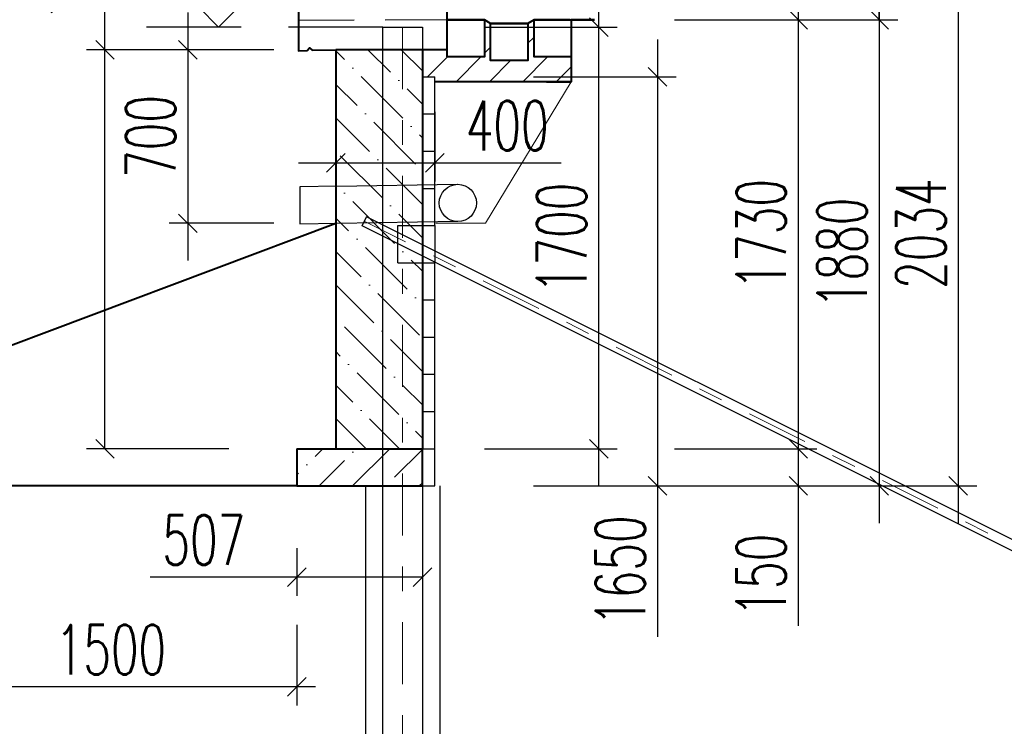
# Model space of a CAD drawing. Header units: metres. Extents: x -912764 to -454925, y -2226138 to -1112338.
# Tile 200 of 256: x -456308 to -456304, y -1112958 to -1112955. Entities that reach past the tile are written whole.
import ezdxf

# ---------------------------------------------------------------- set-up
doc = ezdxf.new("R2010")
doc.units = ezdxf.units.M
for name, pattern in [('DASHDOT', [1, 0.5, -0.25, 0, -0.25]), ('DASHED2', [0.375, 0.25, -0.125]), ('SOLID', [0]), ('ČÁRKOVANÁ', [19.05, 12.7, -6.35]), ('ČÁRKOVANÁX2', [38.1, 25.4, -12.7])]:
    doc.linetypes.add(name, pattern=pattern)
for name, color, linetype in [('!řezy tenká', 1, 'Continuous'), ('C3D_ZPR', 7, 'Continuous'), ('OZ', 3, 'Continuous')]:
    doc.layers.add(name, color=color, linetype=linetype)
for name, color, linetype, lineweight in [('_NOVÝ STAV', 1, 'Continuous', 30), ('_NOVÝ STAV - POPISKY KATASTR', 7, 'Continuous', 30), ('_VYTYČOVACÍ BODY', 200, 'Continuous', 0)]:
    doc.layers.add(name, color=color, linetype=linetype, lineweight=lineweight)
doc.layers.add('PDF2_13', color=140, linetype='Continuous', true_color=0x00bfff)
doc.layers.add('PDF_OZ', color=140, linetype='Continuous', true_color=0x00bfff)
doc.styles.add('StandardUzky', font='simplex.shx', dxfattribs={"width": 0.65})
doc.styles.add('znacky', font='arial.ttf')
doc.dimstyles.new('1000', dxfattribs={"dimscale": 0.5, "dimtxt": 1, "dimasz": 0.6, "dimexe": 0.3, "dimexo": 0.5, "dimgap": 0.5, "dimtad": 1, "dimzin": 1, "dimdsep": 46, "dimtxsty": 'znacky', "dimblk": 'OBLIQUE', "dimcen": 1, "dimdle": 0.3, "dimclrd": 256, "dimclre": 256, "dimclrt": 256, "dimadec": 3, "dimazin": 0, "dimtfac": 1, "dimtmove": 0, "dimatfit": 3, "dimldrblk": 'OBLIQUE', "dimfxl": 1, "dimlwd": -1, "dimlwe": -1, "dimarcsym": 0})

# ---------------------------------------------------------------- blocks, each defined once
blk = doc.blocks.new('_Oblique')
at = {"color": 0, "linetype": 'ByBlock', "lineweight": -2}
blk.add_line((-0.5, -0.5), (0.5, 0.5), dxfattribs=at)
blk = doc.blocks.new('*D337')
at = {"layer": 'C3D_ZPR', "color": 1, "transparency": 16777216}
for p, q in [((0.611, -1.8799), (0.611, 0.12)), ((0.15, -0.03), (0.686, -0.03)), ((0.15, -1.7299), (0.686, -1.7299))]:
    blk.add_line(p, q, dxfattribs=at)
at = {"layer": 'Defpoints', "color": 0, "lineweight": 50, "transparency": 16777216}
for p in [(-0.1, -0.03), (0.611, -0.03), (-0.1, -1.7299)]:
    blk.add_point(p, dxfattribs=at)
at = {"layer": 'C3D_ZPR', "color": 1, "transparency": 16777216, "xscale": 0.075, "yscale": 0.075, "zscale": 0.075}
for p, rotation in [((0.611, -0.03), 90), ((0.611, -1.7299), 270)]:
    blk.add_blockref('_Oblique', p, dxfattribs=dict(at, rotation=rotation))
at = {"layer": 'C3D_ZPR', "color": 1, "transparency": 16777216, "insert": (0.461, -0.88), "char_height": 0.2, "attachment_point": 5, "rotation": 90, "style": 'StandardUzky'}
blk.add_mtext('1700', dxfattribs=at)
blk = doc.blocks.new('*D989')
at = {"layer": 'C3D_ZPR', "color": 1, "transparency": 16777216}
for p, q in [((0.848, -0.0799), (0.848, -1.8799)), ((0.348, -0.2299), (0.923, -0.2299)), ((0.348, -1.8799), (0.923, -1.8799)), ((0.848, -1.8799), (0.848, -2.4883))]:
    blk.add_line(p, q, dxfattribs=at)
at = {"layer": 'Defpoints', "color": 0, "transparency": 16777216}
for p in [(-2.46, -0.2299), (-0.1, -1.8799), (0.848, -1.8799)]:
    blk.add_point(p, dxfattribs=at)
at = {"layer": 'C3D_ZPR', "color": 1, "transparency": 16777216, "xscale": 0.075, "yscale": 0.075, "zscale": 0.075}
for p, rotation in [((0.848, -0.2299), 90), ((0.848, -1.8799), 270)]:
    blk.add_blockref('_Oblique', p, dxfattribs=dict(at, rotation=rotation))
at = {"layer": 'C3D_ZPR', "color": 1, "transparency": 16777216, "insert": (0.698, -2.2216), "char_height": 0.2, "attachment_point": 5, "rotation": 90, "style": 'StandardUzky'}
blk.add_mtext('1650', dxfattribs=at)
blk = doc.blocks.new('*D339')
at = {"layer": 'C3D_ZPR', "color": 1, "transparency": 16777216}
for p, q in [((1.7427, 0.1542), (1.7427, 0.7246)), ((1.7427, 0), (1.7427, 0.3042)), ((1.2427, 0.1542), (1.8177, 0.1542)), ((1.2427, 0), (1.8177, 0))]:
    blk.add_line(p, q, dxfattribs=at)
at = {"layer": 'Defpoints', "color": 0, "lineweight": 50, "transparency": 16777216}
for p in [(-0.0296, 0.1542), (0, 0), (1.7427, 0)]:
    blk.add_point(p, dxfattribs=at)
at = {"layer": 'C3D_ZPR', "color": 1, "transparency": 16777216, "xscale": 0.075, "yscale": 0.075, "zscale": 0.075}
for p, rotation in [((1.7427, 0.1542), 90), ((1.7427, 0), 270)]:
    blk.add_blockref('_Oblique', p, dxfattribs=dict(at, rotation=rotation))
at = {"layer": 'C3D_ZPR', "color": 1, "transparency": 16777216, "insert": (1.5927, 0.5167), "char_height": 0.2, "attachment_point": 5, "rotation": 90, "style": 'StandardUzky'}
blk.add_mtext('154', dxfattribs=at)
blk = doc.blocks.new('*D991')
at = {"layer": 'C3D_ZPR', "color": 1, "transparency": 16777216}
for p, q in [((1.4161, -1.5799), (1.4161, -1.8799)), ((0.9161, -1.7299), (1.4911, -1.7299)), ((0.9161, -1.8799), (1.4911, -1.8799)), ((1.4161, -1.8799), (1.4161, -2.4447))]:
    blk.add_line(p, q, dxfattribs=at)
at = {"layer": 'Defpoints', "color": 0, "transparency": 16777216}
for p in [(-0.6068, -1.7299), (-0.6068, -1.8799), (1.4161, -1.8799)]:
    blk.add_point(p, dxfattribs=at)
at = {"layer": 'C3D_ZPR', "color": 1, "transparency": 16777216, "xscale": 0.075, "yscale": 0.075, "zscale": 0.075}
for p, rotation in [((1.4161, -1.7299), 90), ((1.4161, -1.8799), 270)]:
    blk.add_blockref('_Oblique', p, dxfattribs=dict(at, rotation=rotation))
at = {"layer": 'C3D_ZPR', "color": 1, "transparency": 16777216, "insert": (1.2661, -2.2399), "char_height": 0.2, "attachment_point": 5, "rotation": 90, "style": 'StandardUzky'}
blk.add_mtext('150', dxfattribs=at)
blk = doc.blocks.new('*D992')
at = {"layer": 'C3D_ZPR', "color": 1, "transparency": 16777216}
for p, q in [((-0.4496, -0.371), (-0.4496, -0.6524)), ((-0.05, -0.371), (-0.05, -0.6524)), ((-0.5996, -0.5774), (-0.05, -0.5774)), ((-0.05, -0.5774), (0.4593, -0.5774))]:
    blk.add_line(p, q, dxfattribs=at)
at = {"layer": 'Defpoints', "color": 0, "transparency": 16777216}
for p in [(-0.4496, -0.121), (-0.05, -0.121), (-0.05, -0.5774)]:
    blk.add_point(p, dxfattribs=at)
at = {"layer": 'C3D_ZPR', "color": 1, "transparency": 16777216, "xscale": 0.075, "yscale": 0.075, "zscale": 0.075, "rotation": 180}
blk.add_blockref('_Oblique', (-0.4496, -0.5774), dxfattribs=at)
at = {"layer": 'C3D_ZPR', "color": 1, "transparency": 16777216, "xscale": 0.075, "yscale": 0.075, "zscale": 0.075}
blk.add_blockref('_Oblique', (-0.05, -0.5774), dxfattribs=at)
at = {"layer": 'C3D_ZPR', "color": 1, "transparency": 16777216, "insert": (0.2421, -0.4274), "char_height": 0.2, "attachment_point": 5, "style": 'StandardUzky'}
blk.add_mtext('400', dxfattribs=at)
blk = doc.blocks.new('*D993')
at = {"layer": 'C3D_ZPR', "color": 1, "transparency": 16777216}
for p, q in [((1.7427, 0.15), (1.7427, -2.0299)), ((1.2427, 0), (1.8177, 0)), ((1.2427, -1.8799), (1.8177, -1.8799))]:
    blk.add_line(p, q, dxfattribs=at)
at = {"layer": 'Defpoints', "color": 0, "transparency": 16777216}
for p in [(0, 0), (-0.1, -1.8799), (1.7427, -1.8799)]:
    blk.add_point(p, dxfattribs=at)
at = {"layer": 'C3D_ZPR', "color": 1, "transparency": 16777216, "xscale": 0.075, "yscale": 0.075, "zscale": 0.075}
for p, rotation in [((1.7427, 0), 90), ((1.7427, -1.8799), 270)]:
    blk.add_blockref('_Oblique', p, dxfattribs=dict(at, rotation=rotation))
at = {"layer": 'C3D_ZPR', "color": 1, "transparency": 16777216, "insert": (1.5927, -0.94), "char_height": 0.2, "attachment_point": 5, "rotation": 90, "style": 'StandardUzky'}
blk.add_mtext('1880', dxfattribs=at)
blk = doc.blocks.new('*D336')
at = {"layer": 'C3D_ZPR', "color": 1, "transparency": 16777216}
for p, q in [((1.4161, 0.15), (1.4161, -1.8799)), ((0.9161, 0), (1.4911, 0)), ((0.9161, -1.7299), (1.4911, -1.7299))]:
    blk.add_line(p, q, dxfattribs=at)
at = {"layer": 'Defpoints', "color": 0, "lineweight": 50, "transparency": 16777216}
for p in [(0, 0), (-0.1, -1.7299), (1.4161, -1.7299)]:
    blk.add_point(p, dxfattribs=at)
at = {"layer": 'C3D_ZPR', "color": 1, "transparency": 16777216, "xscale": 0.075, "yscale": 0.075, "zscale": 0.075}
for p, rotation in [((1.4161, 0), 90), ((1.4161, -1.7299), 270)]:
    blk.add_blockref('_Oblique', p, dxfattribs=dict(at, rotation=rotation))
at = {"layer": 'C3D_ZPR', "color": 1, "transparency": 16777216, "insert": (1.2661, -0.865), "char_height": 0.2, "attachment_point": 5, "rotation": 90, "style": 'StandardUzky'}
blk.add_mtext('1730', dxfattribs=at)
blk = doc.blocks.new('*D994')
at = {"layer": 'C3D_ZPR', "color": 1, "transparency": 16777216}
for p, q in [((-0.6068, -2.1316), (-0.6068, -2.3233)), ((-0.1, -2.1316), (-0.1, -2.3233)), ((-0.6068, -2.2483), (-1.1989, -2.2483)), ((-0.1, -2.2483), (-0.7568, -2.2483))]:
    blk.add_line(p, q, dxfattribs=at)
at = {"layer": 'Defpoints', "color": 0, "transparency": 16777216}
for p in [(-0.6068, -1.8816), (-0.1, -1.8816), (-0.1, -2.2483)]:
    blk.add_point(p, dxfattribs=at)
at = {"layer": 'C3D_ZPR', "color": 1, "transparency": 16777216, "xscale": 0.075, "yscale": 0.075, "zscale": 0.075, "rotation": 180}
blk.add_blockref('_Oblique', (-0.6068, -2.2483), dxfattribs=at)
at = {"layer": 'C3D_ZPR', "color": 1, "transparency": 16777216, "xscale": 0.075, "yscale": 0.075, "zscale": 0.075}
blk.add_blockref('_Oblique', (-0.1, -2.2483), dxfattribs=at)
at = {"layer": 'C3D_ZPR', "color": 1, "transparency": 16777216, "insert": (-0.9818, -2.0983), "char_height": 0.2, "attachment_point": 5, "style": 'StandardUzky'}
blk.add_mtext('507', dxfattribs=at)
blk = doc.blocks.new('*D405')
at = {"layer": 'C3D_ZPR', "color": 1, "transparency": 16777216}
for p, q in [((-1.0466, 0.029), (-1.0466, -0.971)), ((-0.6996, -0.121), (-1.1216, -0.121)), ((-0.6996, -0.821), (-1.1216, -0.821))]:
    blk.add_line(p, q, dxfattribs=at)
at = {"layer": 'Defpoints', "color": 0, "transparency": 16777216}
for p in [(-0.4496, -0.121), (-1.0466, -0.821), (-0.4496, -0.821)]:
    blk.add_point(p, dxfattribs=at)
at = {"layer": 'C3D_ZPR', "color": 1, "transparency": 16777216, "xscale": 0.075, "yscale": 0.075, "zscale": 0.075}
for p, rotation in [((-1.0466, -0.121), 90), ((-1.0466, -0.821), 270)]:
    blk.add_blockref('_Oblique', p, dxfattribs=dict(at, rotation=rotation))
at = {"layer": 'C3D_ZPR', "color": 1, "transparency": 16777216, "insert": (-1.1966, -0.471), "char_height": 0.2, "attachment_point": 5, "rotation": 90, "style": 'StandardUzky'}
blk.add_mtext('700', dxfattribs=at)
blk = doc.blocks.new('*D338')
at = {"layer": 'C3D_ZPR', "color": 1, "transparency": 16777216}
for p, q in [((2.0611, 0.3042), (2.0611, -2.0299)), ((1.5611, 0.1542), (2.1361, 0.1542)), ((1.5611, -1.8799), (2.1361, -1.8799))]:
    blk.add_line(p, q, dxfattribs=at)
at = {"layer": 'Defpoints', "color": 0, "lineweight": 50, "transparency": 16777216}
for p in [(-0.0296, 0.1542), (-0.05, -1.8799), (2.0611, -1.8799)]:
    blk.add_point(p, dxfattribs=at)
at = {"layer": 'C3D_ZPR', "color": 1, "transparency": 16777216, "xscale": 0.075, "yscale": 0.075, "zscale": 0.075}
for p, rotation in [((2.0611, 0.1542), 90), ((2.0611, -1.8799), 270)]:
    blk.add_blockref('_Oblique', p, dxfattribs=dict(at, rotation=rotation))
at = {"layer": 'C3D_ZPR', "color": 1, "transparency": 16777216, "insert": (1.9111, -0.8629), "char_height": 0.2, "attachment_point": 5, "rotation": 90, "style": 'StandardUzky'}
blk.add_mtext('2034', dxfattribs=at)
blk = doc.blocks.new('*D404')
at = {"layer": 'C3D_ZPR', "color": 1, "transparency": 16777216}
for p, q in [((-1.3806, -0.121), (-1.3806, 0.4826)), ((-1.3806, -1.7299), (-1.3806, 0.029)), ((-0.8806, -0.121), (-1.4556, -0.121)), ((-0.8806, -1.7299), (-1.4556, -1.7299))]:
    blk.add_line(p, q, dxfattribs=at)
at = {"layer": 'Defpoints', "color": 0, "transparency": 16777216}
for p in [(-0.45, -0.121), (-1.3806, -1.7299), (-0.4496, -1.7299)]:
    blk.add_point(p, dxfattribs=at)
at = {"layer": 'C3D_ZPR', "color": 1, "transparency": 16777216, "xscale": 0.075, "yscale": 0.075, "zscale": 0.075}
for p, rotation in [((-1.3806, -0.121), 90), ((-1.3806, -1.7299), 270)]:
    blk.add_blockref('_Oblique', p, dxfattribs=dict(at, rotation=rotation))
at = {"layer": 'C3D_ZPR', "color": 1, "transparency": 16777216, "insert": (-1.5306, 0.2191), "char_height": 0.2, "attachment_point": 5, "rotation": 90, "style": 'StandardUzky'}
blk.add_mtext('1609', dxfattribs=at)
blk = doc.blocks.new('A$Cac58f5a3')
at = {"layer": '_NOVÝ STAV', "lineweight": 15}
for p in [(0, 0), (-0.5457, -0.571)]:
    blk.add_line(p, (-0.3461, -0.571), dxfattribs=at)
at = {"layer": '_NOVÝ STAV'}
for p, q in [((-0.9453, -0.4214), (-1.0953, -0.4238)), ((-1.0953, -0.4238), (-1.0953, -0.5738)), ((-1.0953, -0.5738), (-0.9453, -0.571))]:
    blk.add_line(p, q, dxfattribs=at)
at = {"layer": '_NOVÝ STAV', "linetype": 'ČÁRKOVANÁ', "lineweight": -3, "ltscale": 0.05, "flags": 128}
for points in [[(-0.9453, -0.4214), (-0.4596, -0.4138)], [(-0.4572, -0.5638), (-0.9453, -0.5714)]]:
    blk.add_lwpolyline(points, dxfattribs=at)
at = {"layer": '_NOVÝ STAV', "lineweight": -3}
blk.add_circle((-0.4572, -0.4888), 0.075, dxfattribs=at)
blk = doc.blocks.new('*D312')
at = {"layer": 'C3D_ZPR', "color": 1, "transparency": 16777216}
for p, q in [((-456305.6554, -1112953.8479), (-456305.6554, -1112953.5229)), ((-456305.5612, -1112953.8479), (-456305.5612, -1112953.5229)), ((-456305.6554, -1112953.5979), (-456305.7304, -1112953.5979)), ((-456305.6554, -1112953.5979), (-456305.5612, -1112953.5979)), ((-456305.5612, -1112953.5979), (-456305.0946, -1112953.5979))]:
    blk.add_line(p, q, dxfattribs=at)
at = {"layer": 'Defpoints', "color": 0, "lineweight": 50, "transparency": 16777216}
for p in [(-456305.5612, -1112953.5979), (-456305.6554, -1112955.0391), (-456305.5612, -1112955.0391)]:
    blk.add_point(p, dxfattribs=at)
at = {"layer": 'C3D_ZPR', "color": 1, "transparency": 16777216, "xscale": 0.075, "yscale": 0.075, "zscale": 0.075}
blk.add_blockref('_Oblique', (-456305.6554, -1112953.5979), dxfattribs=at)
at = {"layer": 'C3D_ZPR', "color": 1, "transparency": 16777216, "xscale": 0.075, "yscale": 0.075, "zscale": 0.075, "rotation": 180}
blk.add_blockref('_Oblique', (-456305.5612, -1112953.5979), dxfattribs=at)
at = {"layer": 'C3D_ZPR', "color": 1, "transparency": 16777216, "insert": (-456305.2529, -1112953.4479), "char_height": 0.2, "attachment_point": 5, "style": 'StandardUzky'}
blk.add_mtext('94', dxfattribs=at)
blk = doc.blocks.new('Vyskova_sipka')
at = {"color": 0, "linetype": 'ByBlock', "lineweight": -2}
for p, q in [((0, 0), (-4, 4)), ((-4, 4), (4, 4)), ((4, 4), (0, 0))]:
    blk.add_line(p, q, dxfattribs=at)
blk = doc.blocks.new('*D350')
at = {"layer": 'C3D_ZPR', "color": 1, "transparency": 16777216}
for p, q in [((-456308.5803, -1112953.3602), (-456308.5803, -1112953.0352)), ((-456306.7555, -1112953.3602), (-456306.7555, -1112953.0352)), ((-456308.6553, -1112953.1102), (-456306.6805, -1112953.1102))]:
    blk.add_line(p, q, dxfattribs=at)
at = {"layer": 'Defpoints', "color": 0, "transparency": 16777216}
for p in [(-456306.7555, -1112953.1102), (-456306.7555, -1112955.1643), (-456308.5803, -1112956.601)]:
    blk.add_point(p, dxfattribs=at)
at = {"layer": 'C3D_ZPR', "color": 1, "transparency": 16777216, "xscale": 0.075, "yscale": 0.075, "zscale": 0.075, "rotation": 180}
blk.add_blockref('_Oblique', (-456308.5803, -1112953.1102), dxfattribs=at)
at = {"layer": 'C3D_ZPR', "color": 1, "transparency": 16777216, "xscale": 0.075, "yscale": 0.075, "zscale": 0.075}
blk.add_blockref('_Oblique', (-456306.7555, -1112953.1102), dxfattribs=at)
at = {"layer": 'C3D_ZPR', "color": 1, "transparency": 16777216, "insert": (-456307.6679, -1112952.9602), "char_height": 0.2, "attachment_point": 5, "style": 'StandardUzky'}
blk.add_mtext('1825', dxfattribs=at)
blk = doc.blocks.new('*D415')
at = {"layer": 'C3D_ZPR', "color": 1, "transparency": 16777216}
for p, q in [((-456308.2622, -1112957.4795), (-456308.2622, -1112957.8045)), ((-456306.7622, -1112957.4795), (-456306.7622, -1112957.8045)), ((-456306.6872, -1112957.7295), (-456308.3372, -1112957.7295))]:
    blk.add_line(p, q, dxfattribs=at)
at = {"layer": 'Defpoints', "color": 0, "transparency": 16777216}
for p in [(-456308.2622, -1112956.919), (-456306.7622, -1112956.919), (-456308.2622, -1112957.7295)]:
    blk.add_point(p, dxfattribs=at)
at = {"layer": 'C3D_ZPR', "color": 1, "transparency": 16777216, "xscale": 0.075, "yscale": 0.075, "zscale": 0.075, "rotation": 180}
blk.add_blockref('_Oblique', (-456308.2622, -1112957.7295), dxfattribs=at)
at = {"layer": 'C3D_ZPR', "color": 1, "transparency": 16777216, "xscale": 0.075, "yscale": 0.075, "zscale": 0.075}
blk.add_blockref('_Oblique', (-456306.7622, -1112957.7295), dxfattribs=at)
at = {"layer": 'C3D_ZPR', "color": 1, "transparency": 16777216, "insert": (-456307.5122, -1112957.5795), "char_height": 0.2, "attachment_point": 5, "style": 'StandardUzky'}
blk.add_mtext('1500', dxfattribs=at)
blk = doc.blocks.new('A$C4eac8e0d')
at = {"layer": '_NOVÝ STAV', "linetype": 'ČÁRKOVANÁ', "lineweight": 5}
h = blk.add_hatch(dxfattribs=at)
h.set_pattern_fill('ANSI31', color=256, scale=0.03)
h.paths.add_polyline_path([(0.325, 0), (0.325, -0.1648), (0.175, -0.1648), (0.175, -0.0148), (0.15, 0), (0.15, -0.15), (0, -0.15), (0, -0.121), (-0.1, -0.121), (-0.1, -0.23), (-0.05, -0.23), (-0.05, -0.25), (0.5, -0.25), (0.5, -0.15), (0.35, -0.15), (0.35, 0)])
at = {"layer": '_NOVÝ STAV', "linetype": 'SOLID', "lineweight": 5}
h = blk.add_hatch(dxfattribs=at)
h.set_pattern_fill('ANSI36', color=1, scale=0.03, angle=90)
h.paths.add_polyline_path([(-0.1, -0.121), (-0.4496, -0.121), (-0.4496, -1.7299), (-0.1, -1.7299)])
h = blk.add_hatch(dxfattribs=at)
h.set_pattern_fill('ANSI36', color=1, scale=0.03)
h.paths.add_polyline_path([(-0.1, -1.7299), (-0.6068, -1.7299), (-0.6068, -1.8799), (-0.1, -1.8799)])
at = {"layer": 'OZ', "color": 1}
for p, q in [((-0.26, -0.03), (-0.1, -0.03)), ((-0.26, -6.03), (-0.26, -0.03)), ((-0.1, -0.03), (-0.1, -6.03)), ((-0.3436, -0.8307), (-0.3255, -0.7945)), ((6.7997, -4.4022), (-0.3435, -0.8306)), ((6.8178, -4.3661), (-0.3255, -0.7945)), ((-0.2004, -0.83), (-0.2004, -0.98)), ((-0.2, -0.83), (-0.1, -0.83)), ((-0.2, -0.98), (-0.1, -0.98))]:
    blk.add_line(p, q, dxfattribs=at)
at = {"layer": 'OZ', "color": 6, "linetype": 'DASHDOT', "lineweight": 15, "ltscale": 0.5}
for p, q in [((-0.18, -0.03), (-0.18, -6.03)), ((6.8087, -4.3843), (-0.3346, -0.8127))]:
    blk.add_line(p, q, dxfattribs=at)
at = {"layer": 'OZ', "color": 140, "lineweight": 25}
for p, q in [((-0.1, -0.38), (-0.1, -0.23)), ((-0.1, -0.38), (-0.1, -0.23)), ((-0.1, -0.53), (-0.1, -0.38)), ((-0.1, -0.68), (-0.1, -0.53)), ((-0.1, -0.83), (-0.1, -0.68)), ((-0.1, -1.13), (-0.1, -0.98)), ((-0.1, -1.13), (-0.1, -0.98)), ((-0.1, -1.28), (-0.1, -1.13)), ((-0.1, -1.43), (-0.1, -1.28)), ((-0.1, -1.5799), (-0.1, -1.4299)), ((-0.1, -1.7299), (-0.1, -1.5799))]:
    blk.add_line(p, q, dxfattribs=at)
at = {"layer": 'OZ', "color": 140, "lineweight": 30}
for p, q in [((-0.1, -0.23), (-0.05, -0.23)), ((-0.05, -0.53), (-0.05, -0.23)), ((-0.1, -0.38), (-0.05, -0.38)), ((-0.1, -0.38), (-0.05, -0.38)), ((-0.1, -0.53), (-0.05, -0.53)), ((-0.1, -0.53), (-0.05, -0.53)), ((-0.05, -0.68), (-0.05, -0.53)), ((-0.1, -0.68), (-0.05, -0.68)), ((-0.1, -0.68), (-0.05, -0.68)), ((-0.05, -0.83), (-0.05, -0.68)), ((-0.1, -0.83), (-0.05, -0.83)), ((-0.1, -0.83), (-0.05, -0.83)), ((-0.1, -0.98), (-0.05, -0.98)), ((-0.1, -0.98), (-0.05, -0.98)), ((-0.05, -1.43), (-0.05, -0.98)), ((-0.1, -1.13), (-0.05, -1.13)), ((-0.1, -1.13), (-0.05, -1.13)), ((-0.1, -1.28), (-0.05, -1.28)), ((-0.1, -1.28), (-0.05, -1.28)), ((-0.1, -1.4299), (-0.05, -1.4299)), ((-0.1, -1.43), (-0.05, -1.43)), ((-0.05, -1.5799), (-0.05, -1.4299)), ((-0.1, -1.5799), (-0.05, -1.5799)), ((-0.1, -1.5799), (-0.05, -1.5799)), ((-0.05, -1.8799), (-0.05, -1.5799)), ((-0.1, -1.7299), (-0.05, -1.7299)), ((-0.1, -1.8799), (-0.05, -1.8799))]:
    blk.add_line(p, q, dxfattribs=at)
at = {"layer": 'OZ', "color": 1, "lineweight": 30}
blk.add_line((-0.05, -0.83), (-0.05, -0.98), dxfattribs=at)
at = {"layer": 'OZ', "color": 1, "linetype": 'ČÁRKOVANÁX2', "lineweight": 25, "ltscale": 0.05}
for p, q in [((-0.33, -1.8816), (-0.33, -6.03)), ((-0.03, -1.8799), (-0.03, -6.03))]:
    blk.add_line(p, q, dxfattribs=at)
at = {"layer": 'PDF2_13', "color": 1, "linetype": 'Continuous', "lineweight": 40}
for p, q in [((0, -0.121), (-0.45, -0.121)), ((-0.1, -0.121), (-0.1, -1.7299)), ((-0.6068, -1.7299), (-0.1, -1.7299)), ((-0.6068, -1.7299), (-0.6068, -1.8799)), ((-0.1, -1.8799), (-0.1, -1.7299)), ((-0.6068, -1.8799), (-0.1, -1.8799))]:
    blk.add_line(p, q, dxfattribs=at)
for points in [[(0, -0.121), (0, 0.1225), (-0.0296, 0.1542), (-0.5504, 0.1743), (-0.6001, 0.1267), (-0.6001, -0.1252), (-0.5652, -0.1241), (-0.5557, -0.1135), (-0.5451, -0.1231), (-0.4496, -0.121), (-0.4496, -1.7299)], [(0.5, 0), (0.5, -0.15), (0.5, -0.25), (-0.05, -0.25)]]:
    blk.add_lwpolyline(points, dxfattribs=at)
at = {"layer": 'PDF2_13', "color": 1, "linetype": 'Continuous', "lineweight": 40, "flags": 128}
for points in [[(0.4957, 0), (0.35, 0), (0.325, -0.0148), (0.175, -0.0148), (0.15, 0), (0, 0)], [(0.4, -0.25), (0.4957, -0.25)]]:
    blk.add_lwpolyline(points, dxfattribs=at)
at = {"layer": 'PDF2_13', "color": 1, "linetype": 'Continuous', "lineweight": 40}
for points in [[(0, 0), (0.15, 0), (0.15, -0.15), (0, -0.15)], [(0.175, -0.0148), (0.325, -0.0148), (0.325, -0.1648), (0.175, -0.1648)], [(0.35, 0), (0.5, 0), (0.5, -0.15), (0.35, -0.15)]]:
    blk.add_lwpolyline(points, close=True, dxfattribs=at)
at = {"layer": 'PDF_OZ', "color": 5, "linetype": 'DASHED2', "lineweight": 30}
blk.add_line((0, 0), (-0.6001, -0.0035), dxfattribs=at)
at = {"layer": '_VYTYČOVACÍ BODY'}
blk.add_blockref('A$Cac58f5a3', (0.5, -0.25), dxfattribs=at)
at = {"layer": 'C3D_ZPR'}
for base, p1, p2, picture, middle, dimtype in [((1.7427, 0), (-0.0296, 0.1542), (0, 0), '*D339', (1.7427, 0.5167), 128), ((-1.3806, -1.7299), (-0.45, -0.121), (-0.4496, -1.7299), '*D404', (-1.3806, 0.2191), 128), ((0.848, -1.8799), (-2.46, -0.2299), (-0.1, -1.8799), '*D989', (0.848, -2.2216), 160), ((1.4161, -1.8799), (-0.6068, -1.7299), (-0.6068, -1.8799), '*D991', (1.4161, -2.2399), 160)]:
    dim = blk.add_linear_dim(base=base, p1=p1, p2=p2, angle=90, dimstyle='1000', override={"dimscale": 1, "dimtxt": 0.2, "dimasz": 0.075, "dimexe": 0.075, "dimexo": 0.25, "dimgap": 0.05, "dimdec": 0, "dimlfac": 1000, "dimdsep": 44, "dimtxsty": 'StandardUzky', "dimcen": 0.5, "dimdle": 0.15, "dimclrd": 1, "dimclre": 1, "dimclrt": 1, "dimfxl": 0.5, "dimfxlon": 1}, dxfattribs=at)
    dim.commit()
    dim.dimension.update_dxf_attribs({"geometry": picture, "text_midpoint": middle, "dimtype": dimtype})
for base, p1, p2, picture, middle in [((2.0611, -1.8799), (-0.0296, 0.1542), (-0.05, -1.8799), '*D338', (1.9111, -0.8629)), ((1.7427, -1.8799), (0, 0), (-0.1, -1.8799), '*D993', (1.5927, -0.94)), ((1.4161, -1.7299), (0, 0), (-0.1, -1.7299), '*D336', (1.2661, -0.865)), ((0.611, -0.03), (-0.1, -1.7299), (-0.1, -0.03), '*D337', (0.461, -0.88)), ((-1.0466, -0.821), (-0.4496, -0.121), (-0.4496, -0.821), '*D405', (-1.1966, -0.471))]:
    dim = blk.add_linear_dim(base=base, p1=p1, p2=p2, angle=90, dimstyle='1000', override={"dimscale": 1, "dimtxt": 0.2, "dimasz": 0.075, "dimexe": 0.075, "dimexo": 0.25, "dimgap": 0.05, "dimdec": 0, "dimlfac": 1000, "dimdsep": 44, "dimtxsty": 'StandardUzky', "dimcen": 0.5, "dimdle": 0.15, "dimclrd": 1, "dimclre": 1, "dimclrt": 1, "dimfxl": 0.5, "dimfxlon": 1}, dxfattribs=at)
    dim.commit()
    dim.dimension.update_dxf_attribs({"geometry": picture, "text_midpoint": middle})
for base, p1, p2, picture, middle in [((-0.05, -0.5774), (-0.4496, -0.121), (-0.05, -0.121), '*D992', (0.2421, -0.5774)), ((-0.1, -2.2483), (-0.6068, -1.8816), (-0.1, -1.8816), '*D994', (-0.9818, -2.2483))]:
    dim = blk.add_linear_dim(base=base, p1=p1, p2=p2, dimstyle='1000', override={"dimscale": 1, "dimtxt": 0.2, "dimasz": 0.075, "dimexe": 0.075, "dimexo": 0.25, "dimgap": 0.05, "dimdec": 0, "dimlfac": 1000, "dimdsep": 44, "dimtxsty": 'StandardUzky', "dimcen": 0.5, "dimdle": 0.15, "dimclrd": 1, "dimclre": 1, "dimclrt": 1, "dimfxl": 0.5, "dimfxlon": 1}, dxfattribs=at)
    dim.commit()
    dim.dimension.update_dxf_attribs({"geometry": picture, "text_midpoint": middle, "dimtype": 160})

msp = doc.modelspace()

# ---------------------------------------------------------------- linework, layer by layer
at = {"layer": '_NOVÝ STAV - POPISKY KATASTR', "color": 1, "lineweight": 50, "flags": 128}
msp.add_lwpolyline([(-456305.5612, -1112955.0391), (-456305.6554, -1112955.0391)], dxfattribs=at)
at = {"layer": 'C3D_ZPR', "color": 1, "linetype": 'ČÁRKOVANÁ', "ltscale": 0.03, "flags": 128}
msp.add_lwpolyline([(-456306.4154, -1112955.0691), (-456307.3805, -1112955.0691)], dxfattribs=at)
at = {"layer": 'PDF2_13', "color": 1, "linetype": 'Continuous', "lineweight": 40, "flags": 128}
for points in [[(-456308.5803, -1112956.601), (-456306.605, -1112955.8601)], [(-456306.7622, -1112956.919), (-456308.2622, -1112956.919)]]:
    msp.add_lwpolyline(points, dxfattribs=at)

# ---------------------------------------------------------------- block references
at = {"layer": '!řezy tenká', "linetype": 'Continuous', "xscale": 0.02, "yscale": 0.02, "zscale": 0.03}
msp.add_blockref('Vyskova_sipka', (-456307.0775, -1112955.0691), dxfattribs=at)
at = {"layer": '_NOVÝ STAV - POPISKY KATASTR', "lineweight": 50}
msp.add_blockref('A$C4eac8e0d', (-456306.1554, -1112955.0391), dxfattribs=at)

# ---------------------------------------------------------------- dimensions: what is measured, and where the dimension line sits
at = {"layer": 'C3D_ZPR'}
for base, p1, p2, picture, middle in [((-456306.7555, -1112953.1102), (-456308.5803, -1112956.601), (-456306.7555, -1112955.1643), '*D350', (-456307.6679, -1112952.9602)), ((-456305.5612, -1112953.5979), (-456305.6554, -1112955.0391), (-456305.5612, -1112955.0391), '*D312', (-456305.2529, -1112953.4479)), ((-456308.2622, -1112957.7295), (-456306.7622, -1112956.919), (-456308.2622, -1112956.919), '*D415', (-456307.5122, -1112957.5795))]:
    dim = msp.add_linear_dim(base=base, p1=p1, p2=p2, dimstyle='1000', override={"dimtxt": 0.4, "dimasz": 0.15, "dimexe": 0.15, "dimgap": 0.1, "dimdec": 0, "dimlfac": 1000, "dimdsep": 44, "dimtxsty": 'StandardUzky', "dimdle": 0.15, "dimclrd": 1, "dimclre": 1, "dimclrt": 1, "dimfxl": 0.5, "dimfxlon": 1}, dxfattribs=at)
    dim.commit()
    dim.dimension.update_dxf_attribs({"geometry": picture, "text_midpoint": middle})

doc.saveas('drawing.dxf')
